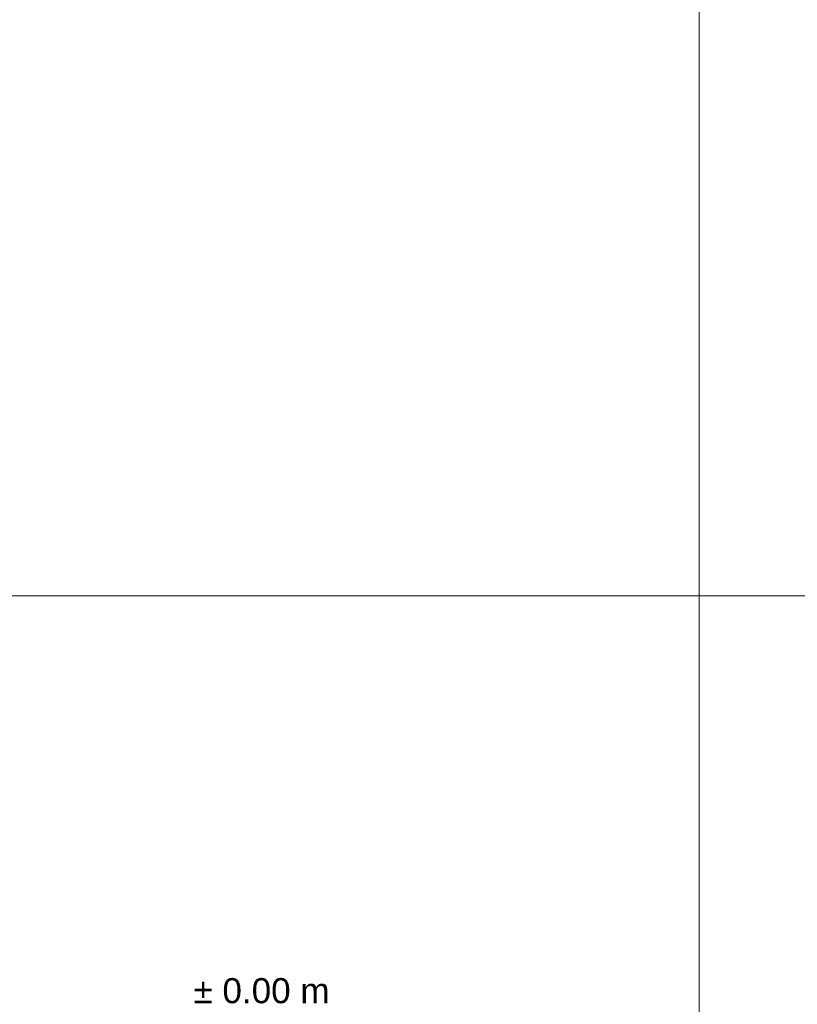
# Model space of a CAD drawing. Header units: metres. Extents: x 0.9 to 30.1, y -10.7 to 8.6.
# Tile 163 of 256: x 7.3 to 8.1, y -1 to 0. Entities that reach past the tile are written whole.
import ezdxf

# ---------------------------------------------------------------- set-up
doc = ezdxf.new("R2010")
doc.units = ezdxf.units.M
doc.layers.add('Keine', color=7, linetype='Continuous', lineweight=9)
doc.styles.add('Arial', font='arial.ttf')

msp = doc.modelspace()

# ---------------------------------------------------------------- linework, layer by layer
at = {"layer": 'Keine', "color": 255, "flags": 128}
for points in [[(6, 1.8), (8, 1.8), (8, -0.6), (6, -0.6)], [(8, 1.8), (10, 1.8), (10, -0.6), (8, -0.6)], [(6, -0.6), (8, -0.6), (8, -3), (6, -3)], [(8, -0.6), (10, -0.6), (10, -3), (8, -3)]]:
    msp.add_lwpolyline(points, close=True, dxfattribs=at)

# ---------------------------------------------------------------- texts
at = {"layer": 'Keine', "color": 7, "transparency": 33554687, "insert": (7.49196, -1.01004), "char_height": 0.0250856, "attachment_point": 7, "rotation": 0.00136, "line_spacing_factor": 0.969122, "style": 'Arial'}
msp.add_mtext('±{\\H1.005x; 0.00 m}', dxfattribs=at)

doc.saveas('drawing.dxf')
